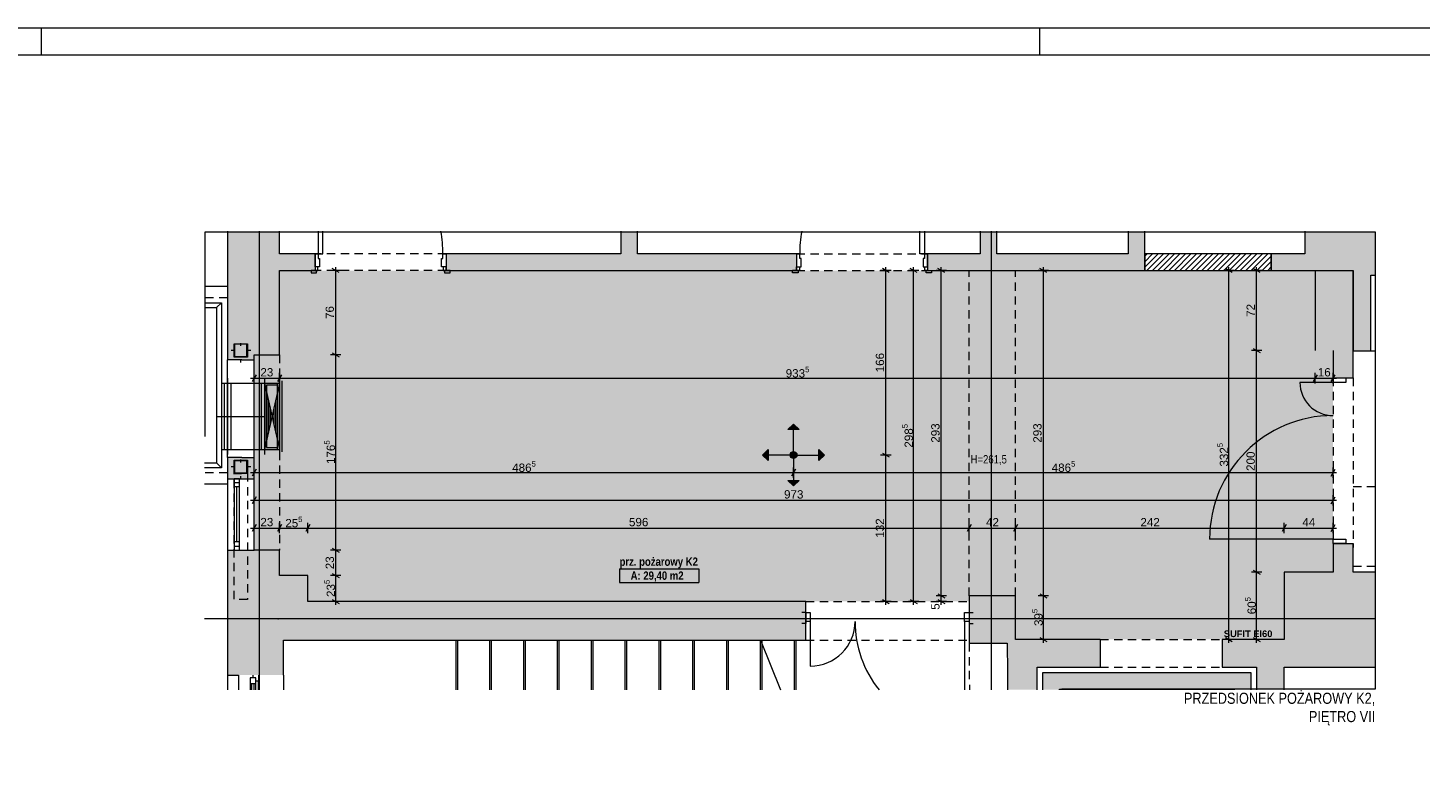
# Paper-space layout 'A-56 UKŁAD SUFITÓW PODWIESZONYCH' of a CAD drawing. Header units: millimetres. Extents: x 0 to 800, y 0 to 594.
# Tile 15 of 27: x 258 to 509, y 458 to 594. Entities that reach past the tile are written whole.
import ezdxf
from ezdxf.xclip import XClip

# ---------------------------------------------------------------- set-up
doc = ezdxf.new("R2010")
doc.units = ezdxf.units.MM
doc.header["$MEASUREMENT"] = 0
doc.header["$XCLIPFRAME"] = 0
for name, pattern in [('DASHDOT', [254, 127, -63.5, 0, -63.5]), ('DASHDOTX2', [1000, 500, -250, 0, -250]), ('DOT2', [3, 0.5, -2.5]), ('GESTRICHELT2', [93.75, 62.5, -31.25]), ('Przer. długie kreski', [2.5, 1.5, -1]), ('PRZERYWANA_DU_A', [550, 350, -200])]:
    doc.linetypes.add(name, pattern=pattern)
for name, color, linetype, lineweight in [('A_Arkusz_Nr_pióra__1', 7, 'Continuous', 20), ('A_opis_Nr_pióra__1', 7, 'Continuous', 20), ('A_strefy_Nr_pióra__1', 7, 'Continuous', 20), ('A_sufity projektowane wymiary_Nr_pióra__1', 7, 'Continuous', 20), ('A_sufity projektowane wymiary_Nr_pióra__2', 8, 'Continuous', 13), ('A_winda_Nr_pióra__1', 7, 'Continuous', 20), ('A_ściany proj_Nr_pióra__1', 7, 'Continuous', 20), ('A_ściany_Nr_pióra__1', 7, 'Continuous', 20), ('Drzwi Archicad_Nr_pióra__1', 7, 'Continuous', 20), ('Drzwi Archicad_Nr_pióra__3', 252, 'Continuous', 13)]:
    doc.layers.add(name, color=color, linetype=linetype, lineweight=lineweight)
for name, color, linetype, lineweight, true_color in [('A_Arkusz_Nr_pióra__237', 7, 'Continuous', 5, 0x343434), ('A_konstrukcja stalowa_Nr_pióra__10', 7, 'Continuous', 13, 0x4b4b4b), ('A_konstrukcja_Nr_pióra__10', 7, 'Continuous', 13, 0x4b4b4b), ('A_konstrukcja_Nr_pióra__4', 7, 'Continuous', 18, 0x4b4b4b), ('A_osie_Nr_pióra__16', 7, 'Continuous', 5, 0x0f0f0f), ('A_sanitarne_Nr_pióra__6', 7, 'Continuous', 13, 0xa9a9a9), ('A_schody_Nr_pióra__10', 7, 'Continuous', 13, 0x4b4b4b), ('A_schody_Nr_pióra__4', 7, 'Continuous', 18, 0x4b4b4b), ('A_sufity projektowane opisy_Nr_pióra__19', 7, 'Continuous', 5, 0x191919), ('A_sufity projektowane opisy_Nr_pióra__8', 7, 'Continuous', 13, 0x4c4c4c), ('A_ściany_Nr_pióra__10', 7, 'Continuous', 13, 0x4b4b4b), ('A_ściany_Nr_pióra__19', 7, 'Continuous', 5, 0x191919), ('Nowe_A_sufity projektowane opisy_Nr_pióra__19', 7, 'Continuous', 5, 0x191919), ('Okna Archicada_Nr_pióra__19', 7, 'Continuous', 5, 0x191919)]:
    doc.layers.add(name, color=color, linetype=linetype, lineweight=lineweight, true_color=true_color)
for name, color, linetype in [('A_konstrukcja stalowa', 7, 'Continuous'), ('A_sufity projektowane', 7, 'Continuous'), ('A_winda', 7, 'Continuous'), ('A_ściany', 7, 'Continuous'), ('A_ściany proj', 7, 'Continuous'), ('Nowe_A_strefy', 7, 'Continuous'), ('Nowe_A_sufity projektowane opisy', 7, 'Continuous')]:
    doc.layers.add(name, color=color, linetype=linetype)
doc.styles.add('STYL_AUTOMATYCZNY_1', font='arial.ttf')
doc.styles.add('STYL_AUTOMATYCZNY_2', font='ARIALN.TTF')
doc.styles.add('STYL_AUTOMATYCZNY_3', font='arial.ttf')
doc.styles.add('STYL_AUTOMATYCZNY_4', font='arial.ttf')
doc.styles.add('STYL_AUTOMATYCZNY_5', font='ARIALN.TTF')

# ---------------------------------------------------------------- blocks, each defined once
blk = doc.blocks.new('Rysunek_14_14', base_point=(-2987.32, -402.75))
at = {"layer": 'A_konstrukcja stalowa', "linetype": 'Continuous', "lineweight": 0, "true_color": 0x252525}
h = blk.add_hatch(color=250, dxfattribs=at)
h.paths.add_polyline_path([(297.13, 534.64), (297.13, 537.04), (294.73, 537.04), (294.73, 534.64)])
h.paths.add_polyline_path([(297.03, 534.74), (294.83, 534.74), (294.83, 536.94), (297.03, 536.94)], flags=0)
h = blk.add_hatch(color=250, dxfattribs=at)
h.paths.add_polyline_path([(297.13, 513.64), (297.13, 516.04), (294.73, 516.04), (294.73, 513.64)])
h.paths.add_polyline_path([(297.03, 513.74), (294.83, 513.74), (294.83, 515.94), (297.03, 515.94)], flags=0)
at = {"layer": 'A_sufity projektowane', "linetype": 'Continuous', "lineweight": 0, "true_color": 0x4b4b4b}
h = blk.add_hatch(dxfattribs=at)
h.set_pattern_fill('do_wyburzenia_000e', color=251, style=0, pattern_type=2)
h.set_pattern_definition([(0, (394.4819, 504.23935), (0, 0.75), [0, -0.75])])
h.paths.add_polyline_path([(302.93, 535.06), (298.33, 535.06), (298.33, 499.8), (302.93, 499.8), (302.93, 495.22), (308.06, 495.22), (308.06, 490.56), (427.26, 490.56), (427.26, 491.58), (435.66, 491.58), (435.66, 483.72), (484.1, 483.72), (484.1, 495.82), (492.9, 495.82), (492.9, 535.82), (489.66, 535.82), (489.66, 550.22), (302.93, 550.22)])
at = {"layer": 'A_winda', "linetype": 'Continuous', "lineweight": 0, "true_color": 0xfdfdfd}
blk.add_hatch(color=7, dxfattribs=at).paths.add_polyline_path([(478.08, 477.72), (440.58, 477.72), (440.58, 474.62), (443.58, 474.62), (443.58, 474.72), (475.08, 474.72), (475.08, 474.62), (478.08, 474.62)])
at = {"layer": 'A_ściany', "linetype": 'Continuous', "lineweight": 0, "true_color": 0x000000}
for points in [[(293.53, 557.32), (293.53, 535.06), (302.93, 535.06), (302.93, 557.32)], [(364.47, 557.32), (364.47, 553.22), (367.47, 553.22), (367.47, 557.32)], [(429.26, 557.32), (429.26, 553.22), (432.26, 553.22), (432.26, 557.32)], [(455.96, 557.32), (455.96, 553.22), (458.96, 550.22), (458.96, 557.32)], [(500.6, 557.32), (487.8, 557.32), (487.8, 550.22), (496.5, 550.22), (496.5, 535.82), (496.5, 535.76), (499.7, 535.76), (499.7, 549.42), (500.6, 549.42)], [(302.93, 553.22), (302.93, 550.22), (309.36, 550.22), (309.36, 553.22)], [(332.96, 553.22), (332.96, 550.22), (396.16, 550.22), (396.16, 553.22)], [(455.96, 553.22), (419.76, 553.22), (419.76, 550.22), (458.96, 550.22)], [(487.8, 553.22), (481.76, 553.22), (481.76, 550.22), (487.8, 550.22)], [(489.66, 550.22), (489.66, 535.82), (496.5, 535.82), (496.5, 550.22)], [(298.33, 535.06), (293.53, 535.06), (293.53, 534.14), (296.13, 534.14), (298.33, 534.14)], [(492.9, 535.82), (492.9, 530.86), (496.5, 530.86), (496.5, 535.82)], [(293.53, 512.7), (298.33, 512.7), (298.33, 516.54), (296.13, 516.54), (293.53, 516.54)], [(293.53, 499.8), (293.53, 495.22), (302.93, 495.22), (302.93, 499.8)], [(492.9, 495.82), (496.5, 495.82), (496.5, 501.02), (492.9, 501.02)], [(293.53, 495.22), (293.53, 477.27), (303.62, 477.27), (303.62, 483.56)], [(303.62, 483.56), (308.06, 483.56), (308.06, 495.22), (293.53, 495.22)], [(484.1, 495.82), (484.1, 478.72), (500.6, 478.72), (500.6, 495.82)], [(308.06, 483.56), (397.84, 483.56), (397.84, 490.56), (308.06, 490.56)], [(427.26, 483.02), (434.12, 483.02), (434.18, 477.74), (439.53, 477.8), (439.53, 478.72), (440.49, 478.72), (440.49, 483.72), (435.66, 483.72), (435.66, 491.58), (427.26, 491.58)], [(440.49, 483.72), (440.49, 478.72), (450.92, 478.72), (450.92, 483.72)], [(484.1, 483.72), (472.92, 483.72), (472.92, 478.72), (484.1, 478.72)], [(439.53, 477.8), (434.18, 477.74), (434.22, 474.62), (439.54, 474.62)], [(484.08, 478.72), (479.08, 478.72), (479.08, 474.62), (484.08, 474.62)]]:
    blk.add_hatch(color=18, dxfattribs=at).paths.add_polyline_path(points)
at = {"layer": 'A_ściany proj', "linetype": 'Continuous', "lineweight": 0, "true_color": 0x000000}
h = blk.add_hatch(dxfattribs=at)
h.set_pattern_fill('bloczki_ceramiczne_000e', color=18, style=0, pattern_type=2)
h.set_pattern_definition([(45, (-2987.3242, -402.74746), (-0.49497475, 0.49497475), [])])
h.paths.add_polyline_path([(458.96, 550.22), (481.76, 550.22), (481.76, 553.22), (458.96, 553.22)])
at = {"layer": 'Nowe_A_strefy', "linetype": 'Continuous', "lineweight": 0, "true_color": 0x191919}
blk.add_hatch(color=250, dxfattribs=at).paths.add_polyline_path([(395.61, 517.59, 1), (395.61, 516.35, 0.414214), (396.24, 516.97, 0.414214)])
at = {"layer": 'Nowe_A_sufity projektowane opisy', "linetype": 'Continuous', "lineweight": 0, "true_color": 0x191919}
for points in [[(395.61, 522.55), (394.61, 521.55), (396.61, 521.55)], [(390.03, 516.97), (391.03, 515.97), (391.03, 517.97)], [(401.19, 516.97), (400.19, 517.97), (400.19, 515.97)], [(395.61, 511.39), (396.61, 512.39), (394.61, 512.39)]]:
    blk.add_hatch(color=250, dxfattribs=at).paths.add_polyline_path(points)
at = {"layer": 'A_konstrukcja stalowa_Nr_pióra__10', "color": 251, "linetype": 'DOT2', "lineweight": 13, "true_color": 0x4b4b4b}
for p, q in [((295.93, 533.64), (295.93, 538.04)), ((297.73, 535.84), (294.13, 535.84)), ((297.73, 514.84), (294.13, 514.84)), ((295.93, 512.64), (295.93, 517.04))]:
    blk.add_line(p, q, dxfattribs=at)
at = {"layer": 'A_konstrukcja stalowa_Nr_pióra__10', "color": 251, "linetype": 'Continuous', "lineweight": 13, "true_color": 0x4b4b4b}
for p, q in [((294.73, 534.64), (294.73, 537.04)), ((294.73, 537.04), (297.13, 537.04)), ((297.03, 536.94), (294.83, 536.94)), ((294.83, 536.94), (294.83, 534.74)), ((294.83, 534.74), (297.03, 534.74)), ((297.03, 534.74), (297.03, 536.94)), ((297.13, 537.04), (297.13, 534.64)), ((297.13, 534.64), (294.73, 534.64)), ((294.73, 513.64), (294.73, 516.04)), ((294.73, 516.04), (297.13, 516.04)), ((297.03, 515.94), (294.83, 515.94)), ((294.83, 515.94), (294.83, 513.74)), ((297.03, 513.74), (297.03, 515.94)), ((297.13, 516.04), (297.13, 513.64)), ((297.13, 513.64), (294.73, 513.64)), ((294.83, 513.74), (297.03, 513.74))]:
    blk.add_line(p, q, dxfattribs=at)
at = {"layer": 'A_konstrukcja stalowa_Nr_pióra__10', "color": 251, "linetype": 'Przer. długie kreski', "lineweight": 13, "true_color": 0x4b4b4b, "flags": 128}
blk.add_lwpolyline([(297.13, 490.9), (294.73, 490.9), (294.73, 513.64), (297.13, 513.64)], close=True, dxfattribs=at)
at = {"layer": 'A_konstrukcja_Nr_pióra__10', "color": 251, "linetype": 'Przer. długie kreski', "lineweight": 13, "true_color": 0x4b4b4b}
for p, q in [((427.26, 491.58), (427.26, 550.22)), ((435.66, 491.58), (435.66, 550.22)), ((427.26, 483.02), (427.32, 474.62))]:
    blk.add_line(p, q, dxfattribs=at)
at = {"layer": 'A_osie_Nr_pióra__16', "color": 250, "linetype": 'DASHDOTX2', "lineweight": 5, "true_color": 0x0f0f0f}
for p, q in [((299.27, 557.32), (299.27, 474.62)), ((431.27, 557.32), (431.27, 474.62)), ((302.66, 487.4), (289.43, 487.4)), ((500.6, 487.4), (302.66, 487.4)), ((302.66, 487.4), (302.66, 487.4))]:
    blk.add_line(p, q, dxfattribs=at)
blk.add_point((302.66, 487.4), dxfattribs=at)
at = {"layer": 'A_sanitarne_Nr_pióra__6', "color": 253, "linetype": 'Continuous', "lineweight": 13, "true_color": 0xa9a9a9}
for p, q in [((289.43, 544.44), (292.47, 544.44)), ((289.43, 543.54), (291.57, 543.54)), ((292.47, 544.44), (291.57, 543.54)), ((291.57, 543.54), (291.57, 515.54)), ((292.47, 544.44), (292.47, 514.64)), ((292.47, 529.94), (302.93, 529.94)), ((292.97, 529.94), (292.97, 517.94)), ((293.57, 530.84), (293.57, 517.04)), ((294.17, 529.94), (294.17, 517.94)), ((299.63, 529.94), (299.63, 517.94)), ((300.23, 530.84), (300.23, 517.04)), ((302.93, 529.94), (300.23, 517.94)), ((300.23, 529.94), (302.93, 517.94)), ((302.53, 529.94), (302.53, 517.94)), ((302.93, 530.84), (302.93, 517.04)), ((303.33, 530.34), (303.33, 517.54)), ((300.31, 529.59), (300.31, 518.3)), ((302.58, 529.54), (300.58, 529.54)), ((300.58, 529.54), (300.58, 518.34)), ((300.62, 528.18), (300.62, 519.71)), ((302.53, 528.18), (302.53, 519.71)), ((302.58, 518.34), (302.58, 529.54)), ((302.85, 529.59), (302.85, 518.3)), ((300.94, 526.76), (300.94, 521.12)), ((301.26, 525.35), (301.26, 522.53)), ((301.89, 525.35), (301.89, 522.53)), ((302.21, 526.76), (302.21, 521.12)), ((292.47, 517.94), (302.93, 517.94)), ((300.58, 518.34), (302.58, 518.34)), ((289.43, 515.54), (291.57, 515.54)), ((292.47, 514.64), (291.57, 515.54)), ((292.47, 514.64), (289.43, 514.64))]:
    blk.add_line(p, q, dxfattribs=at)
at = {"layer": 'A_sanitarne_Nr_pióra__6', "color": 253, "linetype": 'DASHDOT', "lineweight": 13, "true_color": 0xa9a9a9}
for p, q in [((291.57, 523.94), (292.47, 523.94)), ((292.47, 523.94), (293.57, 523.94)), ((293.57, 523.94), (300.23, 523.94))]:
    blk.add_line(p, q, dxfattribs=at)
at = {"layer": 'A_schody_Nr_pióra__10', "color": 251, "linetype": 'GESTRICHELT2', "lineweight": 13, "true_color": 0x4b4b4b}
for p, q in [((335, 483.56), (335, 474.62)), ((341.1, 483.56), (341.1, 474.62)), ((347.2, 483.56), (347.2, 474.62)), ((353.3, 483.56), (353.3, 474.62)), ((359.4, 483.56), (359.4, 474.62)), ((365.5, 483.56), (365.5, 474.62)), ((371.6, 483.56), (371.6, 474.62)), ((377.7, 483.56), (377.7, 474.62)), ((383.8, 483.56), (383.8, 474.62)), ((389.9, 483.56), (389.9, 474.62)), ((396, 483.56), (396, 474.62))]:
    blk.add_line(p, q, dxfattribs=at)
at = {"layer": 'A_schody_Nr_pióra__4', "color": 251, "linetype": 'Continuous', "lineweight": 18, "true_color": 0x4b4b4b}
for p, q in [((334.7, 483.56), (334.7, 474.62)), ((340.8, 483.56), (340.8, 474.62)), ((346.9, 483.56), (346.9, 474.62)), ((353, 483.56), (353, 474.62)), ((359.1, 483.56), (359.1, 474.62)), ((365.2, 483.56), (365.2, 474.62)), ((371.3, 483.56), (371.3, 474.62)), ((377.4, 483.56), (377.4, 474.62)), ((383.5, 483.56), (383.5, 474.62)), ((389.6, 483.56), (389.6, 474.62)), ((389.68, 483.56), (393.26, 474.62)), ((395.7, 483.56), (395.7, 474.62))]:
    blk.add_line(p, q, dxfattribs=at)
at = {"layer": 'A_strefy_Nr_pióra__1', "color": 7, "linetype": 'Continuous', "lineweight": 20}
for p, q in [((364.24, 496.43), (364.24, 493.96)), ((364.24, 496.43), (378.52, 496.43)), ((378.52, 496.43), (378.52, 493.96)), ((364.24, 493.96), (378.52, 493.96))]:
    blk.add_line(p, q, dxfattribs=at)
at = {"layer": 'A_sufity projektowane opisy_Nr_pióra__19', "color": 250, "linetype": 'PRZERYWANA_DU_A', "lineweight": 5, "true_color": 0x191919, "flags": 128}
blk.add_lwpolyline([(289.53, 557.22), (500.5, 557.22), (500.5, 474.72), (289.53, 474.72)], close=True, dxfattribs=at)
at = {"layer": 'A_sufity projektowane wymiary_Nr_pióra__1', "color": 7, "linetype": 'Continuous', "lineweight": 20}
for p, q in [((313.68, 549.86), (312.44, 550.58)), ((412.88, 549.86), (411.64, 550.58)), ((417.89, 549.86), (416.63, 550.58)), ((422.88, 549.86), (421.64, 550.58)), ((441.28, 549.86), (440.04, 550.58)), ((474.72, 549.86), (473.48, 550.58)), ((479.73, 549.86), (478.48, 550.58)), ((312.44, 535.42), (313.68, 534.7)), ((478.48, 536.18), (479.73, 535.46)), ((298.69, 531.45), (297.97, 530.2)), ((303.29, 531.45), (302.57, 530.2)), ((490.02, 531.45), (489.3, 530.2)), ((492.54, 530.2), (493.26, 531.45)), ((411.64, 517.33), (412.88, 516.61)), ((298.69, 514.43), (297.97, 513.18)), ((395.97, 514.43), (395.25, 513.18)), ((492.54, 513.18), (493.26, 514.43)), ((298.69, 509.43), (297.97, 508.18)), ((492.54, 508.18), (493.26, 509.43)), ((298.69, 504.43), (297.97, 503.18)), ((303.29, 504.43), (302.57, 503.18)), ((308.42, 504.43), (307.7, 503.18)), ((427.62, 504.43), (426.9, 503.18)), ((436.02, 504.43), (435.3, 503.18)), ((484.46, 504.43), (483.74, 503.18)), ((492.54, 503.18), (493.26, 504.43)), ((312.44, 500.16), (313.68, 499.44)), ((312.44, 495.58), (313.68, 494.86)), ((478.48, 496.18), (479.73, 495.46)), ((312.44, 490.92), (313.68, 490.2)), ((411.64, 490.92), (412.88, 490.2)), ((416.63, 490.92), (417.89, 490.2)), ((421.64, 491.94), (422.88, 491.22)), ((421.64, 490.92), (422.88, 490.2)), ((440.04, 491.94), (441.28, 491.22)), ((440.04, 484.08), (441.28, 483.36)), ((473.48, 484.08), (474.72, 483.36)), ((478.48, 484.08), (479.73, 483.36))]:
    blk.add_line(p, q, dxfattribs=at)
at = {"layer": 'A_sufity projektowane wymiary_Nr_pióra__2', "color": 8, "linetype": 'Continuous', "lineweight": 13}
for p, q in [((314, 550.22), (312.12, 550.22)), ((313.06, 550.22), (313.06, 550.83)), ((313.06, 535.06), (313.06, 550.22)), ((413.2, 550.22), (411.32, 550.22)), ((412.26, 550.22), (412.26, 550.83)), ((412.26, 516.97), (412.26, 550.22)), ((418.2, 550.22), (416.32, 550.22)), ((417.26, 550.22), (417.26, 550.83)), ((417.26, 490.56), (417.26, 550.22)), ((423.2, 550.22), (421.32, 550.22)), ((422.26, 550.22), (422.26, 550.83)), ((422.26, 491.58), (422.26, 550.22)), ((441.6, 550.22), (439.72, 550.22)), ((440.66, 550.22), (440.66, 550.83)), ((440.66, 491.58), (440.66, 550.22)), ((475.04, 550.22), (473.16, 550.22)), ((474.1, 550.22), (474.1, 550.83)), ((474.1, 483.72), (474.1, 550.22)), ((480.04, 550.22), (478.16, 550.22)), ((479.1, 550.22), (479.1, 550.83)), ((479.1, 535.82), (479.1, 550.22)), ((314, 535.06), (312.12, 535.06)), ((313.06, 499.8), (313.06, 535.06)), ((480.04, 535.82), (478.16, 535.82)), ((479.1, 495.82), (479.1, 535.82)), ((297.71, 530.82), (298.33, 530.82)), ((298.33, 529.88), (298.33, 531.76)), ((298.33, 530.82), (302.93, 530.82)), ((302.93, 529.88), (302.93, 531.76)), ((302.93, 530.82), (489.66, 530.82)), ((489.66, 529.88), (489.66, 531.76)), ((489.66, 530.82), (492.9, 530.82)), ((492.9, 529.88), (492.9, 531.76)), ((492.9, 530.82), (493.51, 530.82)), ((298.33, 512.86), (298.33, 514.74)), ((395.61, 512.86), (395.61, 514.74)), ((413.2, 516.97), (411.32, 516.97)), ((412.26, 490.56), (412.26, 516.97)), ((492.9, 512.86), (492.9, 514.74)), ((297.71, 513.8), (298.33, 513.8)), ((298.33, 513.8), (395.61, 513.8)), ((395.61, 513.8), (492.9, 513.8)), ((492.9, 513.8), (493.51, 513.8)), ((298.33, 507.86), (298.33, 509.74)), ((492.9, 507.86), (492.9, 509.74)), ((297.71, 508.8), (298.33, 508.8)), ((298.33, 508.8), (492.9, 508.8)), ((492.9, 508.8), (493.51, 508.8)), ((298.33, 502.86), (298.33, 504.74)), ((302.93, 502.86), (302.93, 504.74)), ((308.06, 502.86), (308.06, 504.74)), ((427.26, 502.86), (427.26, 504.74)), ((435.66, 502.86), (435.66, 504.74)), ((484.1, 502.86), (484.1, 504.74)), ((492.9, 502.86), (492.9, 504.74)), ((297.71, 503.8), (298.33, 503.8)), ((298.33, 503.8), (302.93, 503.8)), ((302.93, 503.8), (308.06, 503.8)), ((308.06, 503.8), (427.26, 503.8)), ((427.26, 503.8), (435.66, 503.8)), ((435.66, 503.8), (484.1, 503.8)), ((484.1, 503.8), (492.9, 503.8)), ((492.9, 503.8), (493.51, 503.8)), ((314, 499.8), (312.12, 499.8)), ((313.06, 495.22), (313.06, 499.8)), ((314, 495.22), (312.12, 495.22)), ((313.06, 490.56), (313.06, 495.22)), ((480.04, 495.82), (478.16, 495.82)), ((479.1, 483.72), (479.1, 495.82)), ((314, 490.56), (312.12, 490.56)), ((313.06, 489.95), (313.06, 490.56)), ((413.2, 490.56), (411.32, 490.56)), ((412.26, 489.95), (412.26, 490.56)), ((418.2, 490.56), (416.32, 490.56)), ((417.26, 489.95), (417.26, 490.56)), ((423.2, 491.58), (421.32, 491.58)), ((423.2, 490.56), (421.32, 490.56)), ((422.26, 490.56), (422.26, 491.58)), ((422.26, 489.95), (422.26, 490.56)), ((441.6, 491.58), (439.72, 491.58)), ((440.66, 483.72), (440.66, 491.58)), ((441.6, 483.72), (439.72, 483.72)), ((440.66, 483.11), (440.66, 483.72)), ((475.04, 483.72), (473.16, 483.72)), ((474.1, 483.11), (474.1, 483.72)), ((480.04, 483.72), (478.16, 483.72)), ((479.1, 483.11), (479.1, 483.72))]:
    blk.add_line(p, q, dxfattribs=at)
at = {"layer": 'A_winda_Nr_pióra__1', "color": 7, "linetype": 'PRZERYWANA_DU_A', "lineweight": 20, "flags": 128}
for points in [[(440.58, 474.62), (440.58, 477.72), (478.08, 477.72), (478.08, 474.62)], [(443.58, 474.62), (443.58, 474.72), (475.08, 474.72), (475.08, 474.62)]]:
    blk.add_lwpolyline(points, dxfattribs=at)
at = {"layer": 'A_ściany proj_Nr_pióra__1', "color": 7, "linetype": 'Continuous', "lineweight": 20, "flags": 128}
for points in [[(481.76, 553.22), (458.96, 553.22)], [(458.96, 553.22), (458.96, 550.22)], [(481.76, 550.22), (481.76, 553.22)], [(458.96, 550.22), (481.76, 550.22)]]:
    blk.add_lwpolyline(points, dxfattribs=at)
at = {"layer": 'A_ściany_Nr_pióra__1', "color": 7, "linetype": 'Continuous', "lineweight": 20}
for p, q in [((309.36, 553.22), (309.36, 550.92)), ((332.96, 553.22), (332.96, 550.92)), ((396.16, 553.22), (396.16, 550.92)), ((419.76, 553.22), (419.76, 550.92)), ((309.36, 550.22), (308.62, 550.22)), ((309.36, 550.92), (309.36, 550.22)), ((332.96, 550.92), (332.96, 550.22)), ((332.96, 550.22), (333.7, 550.22)), ((396.16, 550.22), (395.42, 550.22)), ((396.16, 550.92), (396.16, 550.22)), ((419.76, 550.92), (419.76, 550.22)), ((419.76, 550.22), (420.5, 550.22)), ((296.13, 534.14), (293.53, 534.14)), ((296.13, 534.14), (298.33, 534.14)), ((492.9, 530.86), (492.9, 531.6)), ((492.9, 530.86), (495.2, 530.86)), ((495.2, 530.86), (496.5, 530.86)), ((496.5, 530.86), (496.5, 531.6)), ((296.13, 516.54), (293.53, 516.54)), ((296.13, 516.54), (298.33, 516.54)), ((293.53, 512.7), (298.33, 512.7)), ((492.9, 501.02), (492.9, 500.28)), ((492.9, 501.02), (495.2, 501.02)), ((495.2, 501.02), (496.5, 501.02)), ((496.5, 501.02), (496.5, 500.28)), ((397.84, 488.56), (397.1, 488.56)), ((397.84, 488.56), (397.84, 486.96)), ((427.26, 488.56), (428, 488.56)), ((427.26, 488.56), (427.26, 486.96)), ((397.84, 486.56), (397.1, 486.56)), ((397.84, 486.96), (397.84, 486.56)), ((427.26, 486.96), (427.26, 486.56)), ((427.26, 486.56), (428, 486.56)), ((450.92, 483.72), (450.92, 478.72)), ((472.92, 483.72), (472.92, 478.72)), ((293.53, 478.36), (293.53, 474.62)), ((295.53, 477.27), (295.53, 474.62)), ((303.62, 477.27), (303.62, 474.62))]:
    blk.add_line(p, q, dxfattribs=at)
at = {"layer": 'A_ściany_Nr_pióra__1', "color": 7, "linetype": 'Continuous', "lineweight": 20, "flags": 128}
for points in [[(293.53, 557.32), (293.53, 535.06)], [(302.93, 553.22), (302.93, 557.32)], [(364.47, 557.32), (364.47, 553.22)], [(367.47, 553.22), (367.47, 557.32)], [(429.26, 557.32), (429.26, 553.22)], [(432.26, 553.22), (432.26, 557.32)], [(455.96, 557.32), (455.96, 553.22)], [(458.96, 550.22), (458.96, 557.32)], [(487.8, 557.32), (487.8, 553.22)], [(309.36, 553.22), (302.93, 553.22)], [(364.47, 553.22), (332.96, 553.22)], [(396.16, 553.22), (367.47, 553.22)], [(429.26, 553.22), (419.76, 553.22)], [(455.96, 553.22), (432.26, 553.22)], [(487.8, 553.22), (481.76, 553.22)], [(481.76, 553.22), (481.76, 550.22)], [(302.93, 535.06), (302.93, 550.22)], [(302.93, 550.22), (309.36, 550.22)], [(332.96, 550.22), (396.16, 550.22)], [(419.76, 550.22), (458.96, 550.22)], [(481.76, 550.22), (487.8, 550.22)], [(487.8, 550.22), (496.5, 550.22)], [(489.66, 550.22), (489.66, 535.82)], [(496.5, 535.82), (496.5, 550.22)], [(496.5, 550.22), (496.5, 535.82)], [(499.7, 535.76), (499.7, 549.42)], [(499.7, 549.42), (500.6, 549.42)], [(293.53, 535.06), (293.53, 534.14)], [(298.33, 534.14), (298.33, 535.06)], [(298.33, 535.06), (302.93, 535.06)], [(492.9, 535.82), (492.9, 530.86)], [(496.5, 530.86), (496.5, 535.82)], [(496.5, 535.82), (496.5, 535.76)], [(496.5, 535.76), (499.7, 535.76)], [(293.53, 516.54), (293.53, 512.7)], [(298.33, 512.7), (298.33, 516.54)], [(293.53, 499.8), (293.53, 495.22)], [(293.53, 499.8), (298.33, 499.8)], [(302.93, 499.8), (298.33, 499.8)], [(302.93, 495.22), (302.93, 499.8)], [(492.9, 501.02), (492.9, 495.82)], [(496.5, 495.82), (496.5, 501.02)], [(293.53, 495.22), (293.53, 477.27)], [(308.06, 495.22), (302.93, 495.22)], [(308.06, 490.56), (308.06, 495.22)], [(484.1, 495.82), (484.1, 483.72)], [(492.9, 495.82), (484.1, 495.82)], [(500.6, 495.82), (496.5, 495.82)], [(397.84, 490.56), (308.06, 490.56)], [(397.84, 483.56), (397.84, 490.56)], [(435.66, 491.58), (427.26, 491.58)], [(427.26, 491.58), (427.26, 483.02)], [(435.66, 483.72), (435.66, 491.58)], [(303.62, 477.27), (303.62, 483.56)], [(303.62, 483.56), (308.06, 483.56)], [(308.06, 483.56), (397.84, 483.56)], [(427.26, 483.02), (434.12, 483.02)], [(434.12, 483.02), (434.18, 477.74)], [(440.49, 483.72), (435.66, 483.72)], [(450.92, 483.72), (440.49, 483.72)], [(484.1, 483.72), (472.92, 483.72)], [(293.53, 477.27), (295.53, 477.27)], [(434.18, 477.74), (434.22, 474.62)], [(439.53, 477.8), (439.53, 478.72)], [(439.53, 478.72), (440.49, 478.72)], [(439.54, 474.62), (439.53, 477.8)], [(440.49, 478.72), (450.92, 478.72)], [(472.92, 478.72), (479.08, 478.72)], [(479.08, 478.72), (479.08, 474.62)], [(484.08, 478.72), (484.1, 478.72)], [(484.08, 474.62), (484.08, 478.72)], [(484.1, 478.72), (500.6, 478.72)]]:
    blk.add_lwpolyline(points, dxfattribs=at)
at = {"layer": 'A_ściany_Nr_pióra__10', "color": 251, "linetype": 'Continuous', "lineweight": 13, "true_color": 0x4b4b4b}
for p, q in [((293.53, 547.34), (289.43, 547.34)), ((293.53, 511.74), (289.43, 511.74))]:
    blk.add_line(p, q, dxfattribs=at)
at = {"layer": 'A_ściany_Nr_pióra__10', "color": 251, "linetype": 'Przer. długie kreski', "lineweight": 13, "true_color": 0x4b4b4b}
for p, q in [((293.53, 545.34), (289.43, 545.34)), ((302.93, 535.06), (302.93, 499.8)), ((499.7, 535.76), (500.6, 535.76)), ((492.9, 530.86), (492.9, 501.02)), ((496.5, 530.86), (496.5, 501.02)), ((293.53, 513.74), (289.43, 513.74)), ((496.5, 511.3), (500.6, 511.3)), ((496.5, 496.9), (500.6, 496.9)), ((397.84, 490.56), (427.26, 490.56)), ((397.84, 483.56), (427.22, 483.56)), ((450.92, 483.72), (472.92, 483.72)), ((450.92, 478.72), (472.92, 478.72))]:
    blk.add_line(p, q, dxfattribs=at)
at = {"layer": 'A_ściany_Nr_pióra__19', "color": 250, "linetype": 'Continuous', "lineweight": 5, "true_color": 0x191919}
for p, q in [((293.53, 512.7), (293.53, 499.8)), ((298.33, 499.8), (298.33, 512.7))]:
    blk.add_line(p, q, dxfattribs=at)
at = {"layer": 'Drzwi Archicad_Nr_pióra__1', "color": 7, "linetype": 'Continuous', "lineweight": 20}
for p, q in [((492.9, 530.06), (486.92, 530.06)), ((492.9, 530.86), (492.9, 531.6)), ((492.9, 530.86), (492.9, 531.6)), ((492.9, 530.06), (492.9, 530.86)), ((492.9, 530.86), (495.2, 530.86)), ((492.9, 530.86), (495.2, 530.86)), ((492.9, 530.86), (495.2, 530.86)), ((495.2, 530.06), (492.9, 530.06)), ((495.2, 530.86), (495.2, 530.06)), ((495.2, 530.86), (496.5, 530.86)), ((495.2, 530.86), (496.5, 530.86)), ((496.5, 530.86), (496.5, 531.6)), ((496.5, 530.86), (496.5, 531.6)), ((492.9, 501.82), (470.64, 501.82)), ((492.9, 501.02), (492.9, 501.82)), ((492.9, 501.82), (495.2, 501.82)), ((495.2, 501.02), (492.9, 501.02)), ((492.9, 501.02), (495.2, 501.02)), ((492.9, 501.02), (495.2, 501.02)), ((492.9, 501.02), (492.9, 500.28)), ((492.9, 501.02), (492.9, 500.28)), ((495.2, 501.82), (495.2, 501.02)), ((495.2, 501.02), (496.5, 501.02)), ((495.2, 501.02), (496.5, 501.02)), ((496.5, 501.02), (496.5, 500.28)), ((496.5, 501.02), (496.5, 500.28)), ((397.84, 488.56), (397.1, 488.56)), ((397.84, 488.56), (397.1, 488.56)), ((397.84, 488.56), (398.64, 488.56)), ((397.84, 486.96), (397.84, 488.56)), ((397.84, 488.56), (397.84, 486.96)), ((397.84, 488.56), (397.84, 486.96)), ((398.64, 488.56), (398.64, 486.96)), ((426.46, 486.96), (426.46, 488.56)), ((426.46, 488.56), (427.26, 488.56)), ((427.26, 488.56), (427.26, 486.96)), ((427.26, 488.56), (427.26, 486.96)), ((427.26, 488.56), (427.26, 486.96)), ((427.26, 488.56), (428, 488.56)), ((427.26, 488.56), (428, 488.56)), ((397.84, 486.56), (397.1, 486.56)), ((397.84, 486.56), (397.1, 486.56)), ((398.64, 486.96), (397.84, 486.96)), ((397.84, 486.96), (397.84, 486.56)), ((397.84, 486.96), (397.84, 486.56)), ((398.64, 486.96), (398.64, 478.9)), ((427.26, 486.96), (426.46, 486.96)), ((426.46, 486.96), (426.46, 474.62)), ((427.26, 486.96), (427.26, 486.56)), ((427.26, 486.96), (427.26, 486.56)), ((427.26, 486.56), (428, 486.56)), ((427.26, 486.56), (428, 486.56)), ((450.92, 483.72), (450.92, 478.72)), ((472.92, 483.72), (472.92, 478.72))]:
    blk.add_line(p, q, dxfattribs=at)
for centre, radius, start, end in [((492.9, 530.06), 5.98, 180, 270), ((492.9, 501.82), 22.26, 90, 180), ((398.64, 486.96), 8.06, 270, 0), ((426.46, 486.96), 19.76, 180, 218.6392)]:
    blk.add_arc(centre, radius, start, end, dxfattribs=at)
at = {"layer": 'Drzwi Archicad_Nr_pióra__3', "color": 252, "linetype": 'Continuous', "lineweight": 13}
for p, q in [((309.92, 557.32), (309.92, 553.22)), ((310.72, 553.22), (310.72, 557.32)), ((418.4, 553.22), (418.4, 557.32)), ((419.2, 557.32), (419.2, 553.22)), ((309.36, 550.92), (309.36, 553.22)), ((309.36, 553.22), (309.92, 553.22)), ((309.36, 553.22), (309.36, 550.92)), ((309.36, 553.22), (309.36, 550.92)), ((309.92, 553.22), (309.92, 552.42)), ((309.92, 553.22), (310.72, 553.22)), ((309.92, 552.42), (310.16, 552.42)), ((310.16, 552.42), (310.16, 550.92)), ((332.16, 550.92), (332.16, 552.42)), ((332.16, 552.42), (332.4, 552.42)), ((332.4, 552.42), (332.4, 553.22)), ((332.4, 553.22), (332.96, 553.22)), ((332.96, 553.22), (332.96, 550.92)), ((332.96, 553.22), (332.96, 550.92)), ((332.96, 553.22), (332.96, 550.92)), ((396.72, 553.22), (396.16, 553.22)), ((396.16, 553.22), (396.16, 550.92)), ((396.16, 553.22), (396.16, 550.92)), ((396.16, 553.22), (396.16, 550.92)), ((396.72, 552.42), (396.72, 553.22)), ((396.96, 552.42), (396.72, 552.42)), ((396.96, 550.92), (396.96, 552.42)), ((419.2, 553.22), (418.4, 553.22)), ((419.2, 552.42), (418.96, 552.42)), ((418.96, 552.42), (418.96, 550.92)), ((419.76, 553.22), (419.2, 553.22)), ((419.2, 553.22), (419.2, 552.42)), ((419.76, 550.92), (419.76, 553.22)), ((419.76, 553.22), (419.76, 550.92)), ((419.76, 553.22), (419.76, 550.92)), ((309.62, 550.22), (308.62, 550.22)), ((308.62, 550.22), (308.62, 549.84)), ((309.36, 550.22), (308.62, 550.22)), ((309.36, 550.22), (308.62, 550.22)), ((308.62, 549.84), (309.62, 549.84)), ((309.36, 550.92), (309.36, 550.22)), ((309.86, 550.92), (309.36, 550.92)), ((310.16, 550.92), (309.36, 550.92)), ((309.36, 550.92), (309.36, 550.22)), ((309.36, 550.92), (309.36, 550.22)), ((309.36, 550.22), (309.86, 550.22)), ((309.62, 549.84), (309.62, 550.22)), ((309.86, 550.22), (309.86, 550.92)), ((332.96, 550.92), (332.16, 550.92)), ((332.46, 550.92), (332.46, 550.22)), ((332.96, 550.92), (332.46, 550.92)), ((332.46, 550.22), (332.96, 550.22)), ((333.7, 550.22), (332.7, 550.22)), ((332.7, 550.22), (332.7, 549.84)), ((332.7, 549.84), (333.7, 549.84)), ((332.96, 550.22), (332.96, 550.92)), ((332.96, 550.92), (332.96, 550.22)), ((332.96, 550.92), (332.96, 550.22)), ((332.96, 550.22), (333.7, 550.22)), ((332.96, 550.22), (333.7, 550.22)), ((333.7, 549.84), (333.7, 550.22)), ((395.42, 549.84), (395.42, 550.22)), ((395.42, 550.22), (396.42, 550.22)), ((396.16, 550.22), (395.42, 550.22)), ((396.16, 550.22), (395.42, 550.22)), ((396.42, 549.84), (395.42, 549.84)), ((396.16, 550.22), (396.16, 550.92)), ((396.16, 550.92), (396.66, 550.92)), ((396.16, 550.92), (396.96, 550.92)), ((396.16, 550.92), (396.16, 550.22)), ((396.16, 550.92), (396.16, 550.22)), ((396.66, 550.22), (396.16, 550.22)), ((396.42, 550.22), (396.42, 549.84)), ((396.66, 550.92), (396.66, 550.22)), ((418.96, 550.92), (419.76, 550.92)), ((419.26, 550.22), (419.26, 550.92)), ((419.26, 550.92), (419.76, 550.92)), ((419.76, 550.22), (419.26, 550.22)), ((419.5, 550.22), (420.5, 550.22)), ((419.5, 549.84), (419.5, 550.22)), ((420.5, 549.84), (419.5, 549.84)), ((419.76, 550.92), (419.76, 550.22)), ((419.76, 550.92), (419.76, 550.22)), ((419.76, 550.92), (419.76, 550.22)), ((419.76, 550.22), (420.5, 550.22)), ((419.76, 550.22), (420.5, 550.22)), ((420.5, 550.22), (420.5, 549.84))]:
    blk.add_line(p, q, dxfattribs=at)
at = {"layer": 'Drzwi Archicad_Nr_pióra__3', "color": 252, "linetype": 'Przer. długie kreski', "lineweight": 13}
for p, q in [((332.96, 553.22), (309.36, 553.22)), ((396.16, 553.22), (419.76, 553.22)), ((332.96, 550.22), (309.36, 550.22)), ((396.16, 550.22), (419.76, 550.22))]:
    blk.add_line(p, q, dxfattribs=at)
at = {"layer": 'Drzwi Archicad_Nr_pióra__3', "color": 252, "linetype": 'Continuous', "lineweight": 13}
for centre, start, end in [((309.92, 553.22), 0, 10.5087), ((419.2, 553.22), 169.4913, 180)]:
    blk.add_arc(centre, 22.48, start, end, dxfattribs=at)
at = {"layer": 'Nowe_A_sufity projektowane opisy_Nr_pióra__19', "color": 250, "linetype": 'Continuous', "lineweight": 5, "true_color": 0x191919}
for p, q in [((395.61, 522.55), (394.61, 521.55)), ((395.61, 522.55), (396.61, 521.55)), ((396.61, 521.55), (394.61, 521.55)), ((395.61, 516.97), (395.61, 521.55)), ((390.03, 516.97), (391.03, 517.97)), ((391.03, 517.97), (391.03, 515.97)), ((400.19, 515.97), (400.19, 517.97)), ((401.19, 516.97), (400.19, 517.97)), ((390.03, 516.97), (391.03, 515.97)), ((395.61, 516.97), (391.03, 516.97)), ((395.61, 516.97), (400.19, 516.97)), ((395.61, 516.97), (395.61, 512.39)), ((401.19, 516.97), (400.19, 515.97)), ((394.61, 512.39), (396.61, 512.39)), ((395.61, 511.39), (394.61, 512.39)), ((395.61, 511.39), (396.61, 512.39))]:
    blk.add_line(p, q, dxfattribs=at)
blk.add_circle((395.61, 516.97), 0.623, dxfattribs=at)
blk.add_circle((395.61, 516.97), 0.623, dxfattribs=at)
at = {"layer": 'Okna Archicada_Nr_pióra__19', "color": 250, "linetype": 'Continuous', "lineweight": 5, "true_color": 0x191919}
for p, q in [((296.13, 534.14), (293.53, 534.14)), ((293.53, 516.54), (293.53, 534.14)), ((296.13, 534.14), (298.33, 534.14)), ((298.33, 516.54), (298.33, 534.14)), ((296.13, 516.54), (293.53, 516.54)), ((296.13, 516.54), (298.33, 516.54)), ((295.73, 512.7), (294.73, 512.7)), ((294.73, 512.7), (294.73, 499.8)), ((295.73, 499.8), (295.73, 512.7)), ((294.73, 512), (295.73, 512)), ((295.73, 511.2), (294.73, 511.2)), ((295.23, 501.3), (295.23, 511.2)), ((295.73, 501.3), (294.73, 501.3)), ((294.73, 500.5), (295.73, 500.5)), ((294.73, 499.8), (295.73, 499.8)), ((298.13, 477.27), (298.13, 476.77)), ((299.13, 477.27), (299.13, 476.27)), ((298.63, 476.77), (297.63, 476.77)), ((297.63, 476.77), (297.63, 474.62)), ((297.63, 475.77), (298.63, 475.77)), ((297.93, 474.62), (297.93, 475.77)), ((298.33, 474.62), (298.33, 475.77)), ((298.63, 474.62), (298.63, 476.77)), ((298.63, 476.27), (299.13, 476.27)), ((299.13, 474.62), (299.13, 476.27))]:
    blk.add_line(p, q, dxfattribs=at)
at = {"layer": 'A_konstrukcja_Nr_pióra__4', "color": 251, "linetype": 'Continuous', "lineweight": 18, "true_color": 0x4b4b4b, "insert": (430.81, 516.06), "char_height": 1.5, "attachment_point": 5, "style": 'STYL_AUTOMATYCZNY_2'}
blk.add_mtext('\\A1;{\\pqc;\\fArial Narrow|b0|i0|c238|p0;\\W1.000000;H=261,5}', dxfattribs=at)
at = {"layer": 'A_strefy_Nr_pióra__1', "color": 7, "linetype": 'Continuous', "lineweight": 20, "char_height": 1.5, "attachment_point": 1, "style": 'STYL_AUTOMATYCZNY_5'}
for s, insert in [('\\A1;{\\pql;\\fArial Narrow|b1|i0|c238|p0;\\W1.000000;prz. pożarowy K2}', (364.24, 498.49)), ('\\A1;{\\pql;\\fArial Narrow|b1|i0|c238|p0;\\W1.000000;A: 29,40 m2}', (366.24, 495.97))]:
    blk.add_mtext(s, dxfattribs=dict(at, insert=insert))
at = {"layer": 'A_sufity projektowane opisy_Nr_pióra__8', "color": 251, "linetype": 'Continuous', "lineweight": 13, "true_color": 0x4c4c4c, "insert": (477.58, 484.72), "char_height": 1.2, "attachment_point": 5, "style": 'STYL_AUTOMATYCZNY_3'}
blk.add_mtext('\\A1;{\\pqc;\\fArial|b1|i0|c238|p0;\\W1.000000;SUFIT EI\\fArial|b1|i0|c238|p0;\\W1.000000;6\\fArial|b1|i0|c238|p0;\\W1.000000;0}', dxfattribs=at)
at = {"layer": 'A_sufity projektowane wymiary_Nr_pióra__1', "color": 7, "linetype": 'Continuous', "lineweight": 20, "char_height": 1.5, "attachment_point": 7, "rotation": 90, "style": 'STYL_AUTOMATYCZNY_4'}
for s, insert, width in [('\\A1;{\\pql;\\fArial|b0|i0|c238|p0;\\W1.000000;76}', (312.76, 541.5), 2.2882), ('\\A1;{\\pql;\\fArial|b0|i0|c238|p0;\\W1.000000;72}', (478.8, 541.88), 2.2882), ('\\A1;{\\pql;\\fArial|b0|i0|c238|p0;\\W1.000000;166}', (411.96, 531.88), 3.4323), ('\\A1;{\\pql;\\fArial|b0|i0|c238|p0;\\W1.000000;293}', (421.96, 519.18), 3.4323), ('\\A1;{\\pql;\\fArial|b0|i0|c238|p0;\\W1.000000;293}', (440.36, 519.18), 3.4323), ('\\A1;{\\pql;\\fArial|b0|i0|c238|p0;\\W1.000000;200}', (478.8, 514.1), 3.4323), ('\\A1;{\\pql;\\fArial|b0|i0|c238|p0;\\W1.000000;132}', (411.96, 502.05), 3.4323), ('\\A1;{\\pql;\\fArial|b0|i0|c238|p0;\\W1.000000;23}', (312.76, 496.37), 2.2882), ('\\A1;{\\pql;\\fArial|b0|i0|c238|p0;\\W1.000000;5}', (421.96, 489.06), 1.1441)]:
    blk.add_mtext(s, dxfattribs=dict(at, insert=insert, width=width))
at = {"layer": 'A_sufity projektowane wymiary_Nr_pióra__1', "color": 7, "linetype": 'Continuous', "lineweight": 20, "char_height": 1.5, "attachment_point": 7, "style": 'STYL_AUTOMATYCZNY_1'}
for s, insert in [('\\A1;{\\pql;\\fArial|b0|i0|c238|p0;\\W1.000000;933\\fArial|b0|i0|c238|p0;\\W1.000000;\\A1{\\H.66x;\\S5^  ;}}', (394.2, 530.51)), ('\\A1;{\\pql;\\fArial|b0|i0|c238|p0;\\W1.000000;486\\fArial|b0|i0|c238|p0;\\W1.000000;\\A1{\\H.66x;\\S5^  ;}}', (344.88, 513.49)), ('\\A1;{\\pql;\\fArial|b0|i0|c238|p0;\\W1.000000;486\\fArial|b0|i0|c238|p0;\\W1.000000;\\A1{\\H.66x;\\S5^  ;}}', (442.16, 513.49)), ('\\A1;{\\pql;\\fArial|b0|i0|c238|p0;\\W1.000000;25\\fArial|b0|i0|c238|p0;\\W1.000000;\\A1{\\H.66x;\\S5^  ;}}', (303.97, 503.49))]:
    blk.add_mtext(s, dxfattribs=dict(at, insert=insert))
at = {"layer": 'A_sufity projektowane wymiary_Nr_pióra__1', "color": 7, "linetype": 'Continuous', "lineweight": 20, "char_height": 1.5, "attachment_point": 7, "style": 'STYL_AUTOMATYCZNY_4'}
for s, insert, width in [('\\A1;{\\pql;\\fArial|b0|i0|c238|p0;\\W1.000000;23}', (299.48, 531.12), 2.2882), ('\\A1;{\\pql;\\fArial|b0|i0|c238|p0;\\W1.000000;16}', (490.14, 531.12), 2.2882), ('\\A1;{\\pql;\\fArial|b0|i0|c238|p0;\\W1.000000;973}', (393.9, 509.1), 3.4323), ('\\A1;{\\pql;\\fArial|b0|i0|c238|p0;\\W1.000000;23}', (299.48, 504.1), 2.2882), ('\\A1;{\\pql;\\fArial|b0|i0|c238|p0;\\W1.000000;596}', (365.94, 504.1), 3.4323), ('\\A1;{\\pql;\\fArial|b0|i0|c238|p0;\\W1.000000;42}', (430.32, 504.1), 2.2882), ('\\A1;{\\pql;\\fArial|b0|i0|c238|p0;\\W1.000000;242}', (458.16, 504.1), 3.4323), ('\\A1;{\\pql;\\fArial|b0|i0|c238|p0;\\W1.000000;44}', (487.36, 504.1), 2.2882)]:
    blk.add_mtext(s, dxfattribs=dict(at, insert=insert, width=width))
at = {"layer": 'A_sufity projektowane wymiary_Nr_pióra__1', "color": 7, "linetype": 'Continuous', "lineweight": 20, "char_height": 1.5, "attachment_point": 7, "rotation": 90, "style": 'STYL_AUTOMATYCZNY_1'}
for s, insert in [('\\A1;{\\pql;\\fArial|b0|i0|c238|p0;\\W1.000000;298\\fArial|b0|i0|c238|p0;\\W1.000000;\\A1{\\H.66x;\\S5^  ;}}', (417.57, 518.3)), ('\\A1;{\\pql;\\fArial|b0|i0|c238|p0;\\W1.000000;176\\fArial|b0|i0|c238|p0;\\W1.000000;\\A1{\\H.66x;\\S5^  ;}}', (313.37, 515.34)), ('\\A1;{\\pql;\\fArial|b0|i0|c238|p0;\\W1.000000;332\\fArial|b0|i0|c238|p0;\\W1.000000;\\A1{\\H.66x;\\S5^  ;}}', (474.41, 514.88)), ('\\A1;{\\pql;\\fArial|b0|i0|c238|p0;\\W1.000000;23\\fArial|b0|i0|c238|p0;\\W1.000000;\\A1{\\H.66x;\\S5^  ;}}', (313.37, 491.37)), ('\\A1;{\\pql;\\fArial|b0|i0|c238|p0;\\W1.000000;60\\fArial|b0|i0|c238|p0;\\W1.000000;\\A1{\\H.66x;\\S5^  ;}}', (479.41, 488.25)), ('\\A1;{\\pql;\\fArial|b0|i0|c238|p0;\\W1.000000;39\\fArial|b0|i0|c238|p0;\\W1.000000;\\A1{\\H.66x;\\S5^  ;}}', (440.97, 486.13))]:
    blk.add_mtext(s, dxfattribs=dict(at, insert=insert))

psp = doc.layouts.new('A-56 UKŁAD SUFITÓW PODWIESZONYCH')

# ---------------------------------------------------------------- linework, layer by layer
at = {"layer": 'A_Arkusz_Nr_pióra__1', "color": 7, "linetype": 'Continuous', "lineweight": 20}
psp.add_line((795.1, 589.1), (29.9, 589.1), dxfattribs=at)
at = {"layer": 'A_Arkusz_Nr_pióra__1', "color": 7, "linetype": 'Continuous', "lineweight": 20, "flags": 128}
psp.add_lwpolyline([(0, 594), (800, 594), (800, 0), (0, 0)], close=True, dxfattribs=at)
at = {"layer": 'A_Arkusz_Nr_pióra__237', "color": 250, "linetype": 'Continuous', "lineweight": 5, "true_color": 0x343434}
for p, q in [((260, 589.1), (260, 594)), ((440, 589.1), (440, 594))]:
    psp.add_line(p, q, dxfattribs=at)

# ---------------------------------------------------------------- block references
at = {"color": 37, "linetype": 'Continuous', "lineweight": 5, "true_color": 0x656532}
ref = psp.add_blockref('Rysunek_14_14', (-2987.32, -402.75), dxfattribs=at)
XClip(ref).set_block_clipping_path([(289.4260004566, 474.6222046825), (500.6000004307, 557.320669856)])

# ---------------------------------------------------------------- texts
at = {"layer": 'A_opis_Nr_pióra__1', "color": 7, "linetype": 'Continuous', "lineweight": 20, "insert": (500.5, 468.2), "char_height": 2, "width": 42.7972, "attachment_point": 9, "line_spacing_factor": 0.987261, "style": 'STYL_AUTOMATYCZNY_2'}
psp.add_mtext('\\A1;{\\pqr;\\fArial Narrow|b0|i0|c238|p0;\\W1.000000;PRZEDSIONEK POŻAROWY K2, PIĘTRO VI\\fArial Narrow|b0|i0|c238|p0;\\W1.000000;I}', dxfattribs=at)

doc.saveas('drawing.dxf')
